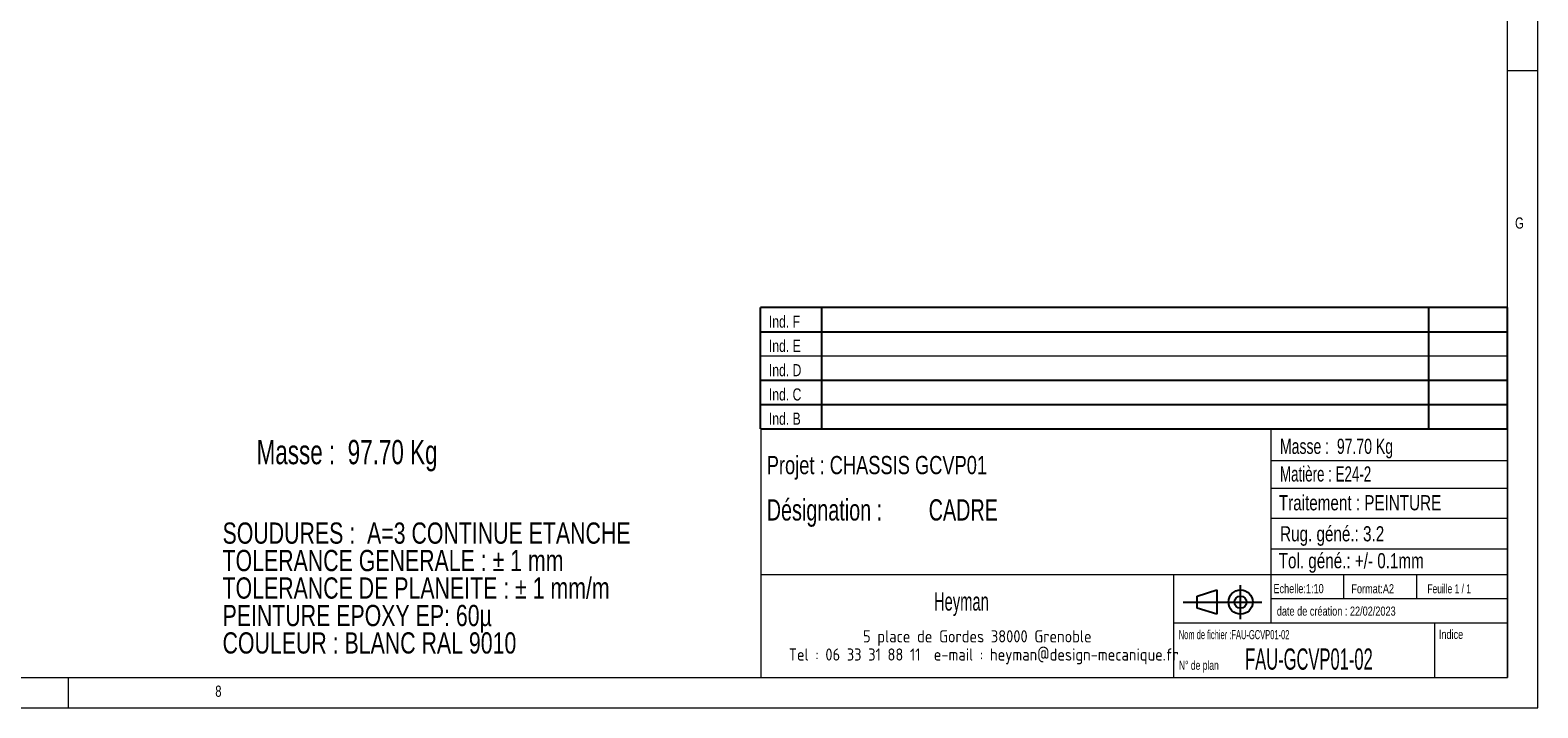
# Model space of a CAD drawing. Header units: millimetres. Extents: x 5 to 589, y 5 to 415.
# Tile 5 of 12: x 341 to 589, y 5 to 117. Entities that reach past the tile are written whole.
import ezdxf

# ---------------------------------------------------------------- set-up
doc = ezdxf.new("R2010")
doc.units = ezdxf.units.MM
doc.layers.add('NOTES', color=6, linetype='Continuous')
doc.styles.add('SLDTEXTSTYLE0', font='TXT', dxfattribs={"width": 0.75})
doc.styles.add('SLDTEXTSTYLE1', font='TXT', dxfattribs={"width": 0.691176})
doc.styles.add('SLDTEXTSTYLE2', font='TXT', dxfattribs={"width": 0.617423})
doc.styles.add('SLDTEXTSTYLE3', font='TXT', dxfattribs={"width": 0.7})
doc.styles.add('SLDTEXTSTYLE4', font='TXT', dxfattribs={"width": 0.6573})
doc.styles.add('SLDTEXTSTYLE5', font='ISOCP3', dxfattribs={"width": 0.96})
doc.styles.add('SLDTEXTSTYLE6', font='TXT', dxfattribs={"width": 0.605})
doc.styles.add('SLDTEXTSTYLE7', font='TXT', dxfattribs={"width": 0.692308})
doc.styles.add('SLDTEXTSTYLE8', font='TXT', dxfattribs={"width": 0.695728})
doc.styles.add('SLDTEXTSTYLE9', font='TXT', dxfattribs={"width": 0.58165})

# ---------------------------------------------------------------- blocks, each defined once
blk = doc.blocks.new('TAB MODIFS_1')
for p, q in [((123, 20), (0, 20)), ((0, 0), (0, 20)), ((10, 20), (10, 0)), ((110, 20), (110, 0)), ((123, 0), (123, 20)), ((0, 16), (123, 16)), ((0, 8), (123, 8)), ((0, 4), (123, 4)), ((0, 0), (123, 0))]:
    blk.add_line(p, q)
at = {"color": 7, "linetype": 'Continuous', "lineweight": 18}
blk.add_line((0, 12), (123, 12), dxfattribs=at)
at = {"color": 7}
for tag in ['AUTOATTR0', 'AUTOATTR1', 'AUTOATTR2', 'AUTOATTR3', 'AUTOATTR4', 'AUTOATTR5', 'AUTOATTR6', 'AUTOATTR7', 'AUTOATTR8', 'AUTOATTR9']:
    blk.add_attdef(tag, (0, 0), '', height=1, dxfattribs=at)
at = {"layer": 'NOTES', "color": 211, "char_height": 2, "attachment_point": 1, "style": 'SLDTEXTSTYLE0'}
for s, insert in [('Ind. F', (1.36, 18.66)), ('Ind. E', (1.36, 14.66)), ('Ind. D', (1.36, 10.66)), ('Ind. C', (1.36, 6.66)), ('Ind. B', (1.36, 2.66))]:
    blk.add_mtext(s, dxfattribs=dict(at, insert=insert))
blk = doc.blocks.new('Bloc2_1')
for p, q in [((9.48, 0), (9.48, 5.6)), ((0, 2.8), (12.98, 2.8)), ((2.32, 3.8), (5.55, 4.8)), ((2.32, 1.8), (2.32, 3.8)), ((5.55, 4.8), (5.55, 0.8)), ((5.55, 0.8), (2.32, 1.8))]:
    blk.add_line(p, q)
for radius in [2, 1]:
    blk.add_circle((9.48, 2.8), radius)
blk = doc.blocks.new('SW_NOTE_0')
at = {"layer": 'NOTES', "color": 0, "char_height": 3.5, "attachment_point": 1, "style": 'SLDTEXTSTYLE0'}
for s, insert in [('SOUDURES :  A=3 CONTINUE ETANCHE', (0, 4.51)), ('TOLERANCE GENERALE : ± 1 mm', (0, -0.01)), ('TOLERANCE DE PLANEITE : ± 1 mm/m', (0, -4.54)), ('PEINTURE EPOXY EP: 60µ', (0, -9.07)), ('COULEUR : BLANC RAL 9010', (0, -13.59))]:
    blk.add_mtext(s, dxfattribs=dict(at, insert=insert))
blk = doc.blocks.new('SW_NOTE_1')
at = {"layer": 'NOTES', "color": 0, "char_height": 2, "attachment_point": 2, "style": 'SLDTEXTSTYLE5'}
for s, insert in [('5 place de Gordes 38000 Grenoble', (20.94, 2.58)), ('Tel : 06 33 31 88 11  e-mail : heyman@design-mecanique.fr', (22, -0.42))]:
    blk.add_mtext(s, dxfattribs=dict(at, insert=insert))
blk = doc.blocks.new('SW_NOTE_2')
at = {"layer": 'NOTES', "color": 0, "char_height": 3.5, "attachment_point": 1, "style": 'SLDTEXTSTYLE8'}
for s, insert in [('Désignation :', (0, 4.51)), ('CADRE', (26.67, 4.51))]:
    blk.add_mtext(s, dxfattribs=dict(at, insert=insert))

msp = doc.modelspace()

# ---------------------------------------------------------------- linework, layer by layer
at = {"lineweight": 18}
for p, q in [((589, 5), (589, 415)), ((584, 10), (584, 410)), ((589, 110), (584, 110)), ((461, 51), (461, 10)), ((584, 51), (461, 51)), ((545, 51), (545, 19)), ((584, 51), (584, 10)), ((545, 45.76), (584, 45.76)), ((545, 41.18), (584, 41.18)), ((545, 36.24), (584, 36.24)), ((545, 31.18), (584, 31.18)), ((461, 27), (584, 27)), ((529, 27), (529, 10)), ((557, 27), (557, 23)), ((569, 27), (569, 23)), ((545, 23), (584, 23)), ((529, 19), (584, 19)), ((572, 19), (572, 10)), ((10, 10), (584, 10)), ((347, 5), (347, 10)), ((461, 10), (584, 10)), ((5, 5), (589, 5))]:
    msp.add_line(p, q, dxfattribs=at)

# ---------------------------------------------------------------- block references
for name, p in [('TAB MODIFS_1', (460.99, 50.99)), ('TAB MODIFS_1', (460.99, 50.99)), ('Bloc2_1', (530.56, 19.63)), ('Bloc2_1', (530.56, 19.63))]:
    msp.add_blockref(name, p)
at = {"layer": 'NOTES'}
for name, p in [('SW_NOTE_2', (462, 34.86)), ('SW_NOTE_0', (372.37, 31.04)), ('SW_NOTE_1', (475.74, 15.21))]:
    msp.add_blockref(name, p, dxfattribs=at)

# ---------------------------------------------------------------- texts
for s, insert, char_height, attachment_point, style in [('G', (585.25, 85.82), 1.85, 1, 'SLDTEXTSTYLE0'), ('Masse :  97.70 Kg', (377.98, 49.15), 4, 1, 'SLDTEXTSTYLE1'), ('Masse :  97.70 Kg', (546.53, 49.35), 2.5, 1, 'SLDTEXTSTYLE1'), ('Projet : CHASSIS GCVP01', (462, 46.51), 3, 1, 'SLDTEXTSTYLE0'), ('Matière : E24-2', (546.53, 44.8), 2.5, 1, 'SLDTEXTSTYLE4'), ('Traitement : PEINTURE', (546.34, 40.05), 2.5, 1, 'SLDTEXTSTYLE0'), ('Rug. géné.: 3.2', (546.55, 34.94), 2.5, 1, 'SLDTEXTSTYLE0'), ('Tol. géné.: +/- 0.1mm', (546.32, 30.5), 2.5, 1, 'SLDTEXTSTYLE0'), ('Echelle:1:10', (545.45, 25.4), 1.5, 1, 'SLDTEXTSTYLE0'), ('Format:A2', (558.29, 25.38), 1.5, 1, 'SLDTEXTSTYLE0'), ('Feuille 1 / 1', (570.81, 25.38), 1.5, 1, 'SLDTEXTSTYLE7'), ('Heyman', (494.06, 24.03), 3, 2, 'SLDTEXTSTYLE6'), ('date de création : 22/02/2023', (546.01, 21.69), 1.5, 1, 'SLDTEXTSTYLE0'), ('Nom de fichier :FAU-GCVP01-02', (529.85, 17.82), 1.5, 1, 'SLDTEXTSTYLE2'), ('Indice', (572.69, 17.86), 1.5, 1, 'SLDTEXTSTYLE0'), ('N° de plan', (529.88, 12.77), 1.5, 1, 'SLDTEXTSTYLE3'), ('FAU-GCVP01-02', (540.78, 14.79), 3.5, 1, 'SLDTEXTSTYLE9'), ('8', (371.17, 8.67), 1.85, 1, 'SLDTEXTSTYLE0')]:
    msp.add_mtext(s, dxfattribs=dict(at, insert=insert, char_height=char_height, attachment_point=attachment_point, style=style))

doc.saveas('drawing.dxf')
